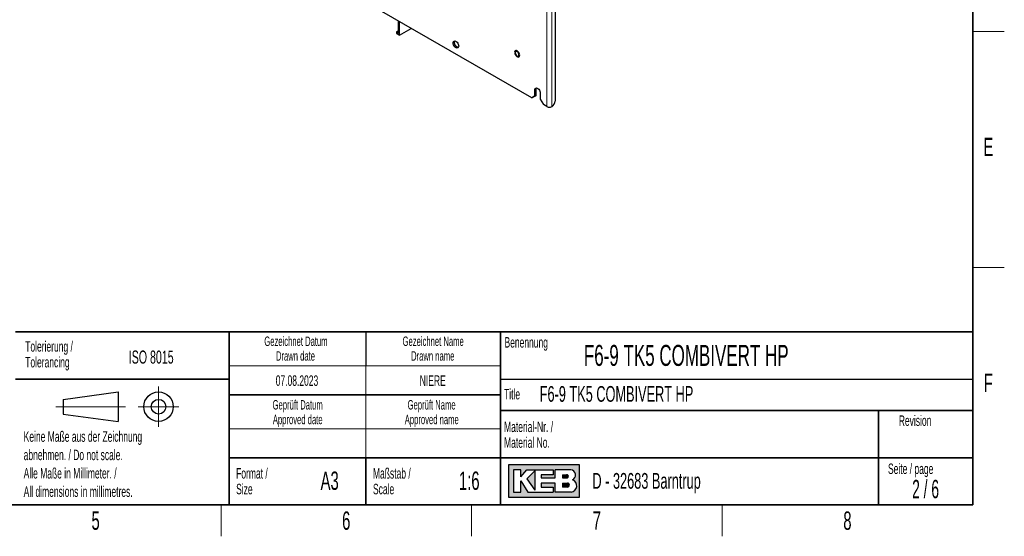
# Paper-space layout 'Blatt2' of a CAD drawing. Header units: millimetres. Extents: x 5 to 418, y 2 to 292.
# Tile 87 of 104: x 226 to 414, y 6 to 105. Entities that reach past the tile are written whole.
import ezdxf

# ---------------------------------------------------------------- set-up
doc = ezdxf.new("R2010")
doc.units = ezdxf.units.MM
doc.layers.add('SLD-0', color=7, linetype='Continuous')
doc.styles.add('SLDTEXTSTYLE0', font='TXT', dxfattribs={"width": 0.605})
doc.styles.add('SLDTEXTSTYLE1', font='TXT', dxfattribs={"width": 0.563})

psp = doc.layouts.new('Blatt2')

# ---------------------------------------------------------------- hatches: boundary and pattern name
at = {"linetype": 'Continuous'}
h = psp.add_hatch(color=7, dxfattribs=at)
h.paths.add_polyline_path([(319.519086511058, 13.45626988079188), (333.083981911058, 13.45626988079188), (333.083981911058, 19.65736492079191), (319.519086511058, 19.65736492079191)], flags=0)
edge = h.paths.add_edge_path(flags=0)
edge.add_arc((331.3188604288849, 15.61738520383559), 1.20464082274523, -81.72003226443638, 70.1709600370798, ccw=False)
edge.add_line((331.4923410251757, 14.42530131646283), (331.480008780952, 14.42519098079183))
edge.add_line((331.480008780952, 14.42519098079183), (328.4331606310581, 14.42519098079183))
edge.add_line((328.4331606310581, 14.42519098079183), (328.4331606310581, 16.16924896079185))
edge.add_line((328.4331606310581, 16.16924896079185), (325.7201815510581, 16.16924896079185))
edge.add_line((325.7201815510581, 16.16924896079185), (325.7201815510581, 15.39411208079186))
edge.add_line((325.7201815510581, 15.39411208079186), (328.0455921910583, 15.39411208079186))
edge.add_line((328.0455921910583, 15.39411208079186), (328.0455921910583, 14.42519098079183))
edge.add_line((328.0455921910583, 14.42519098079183), (323.2009866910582, 14.42519098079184))
edge.add_line((323.2009866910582, 14.42519098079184), (321.8444971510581, 16.55681740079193))
edge.add_line((321.8444971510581, 16.55681740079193), (321.8444971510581, 14.42519098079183))
edge.add_line((321.8444971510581, 14.42519098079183), (320.4880076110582, 14.42519098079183))
edge.add_line((320.4880076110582, 14.42519098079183), (320.4880076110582, 18.68844382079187))
edge.add_line((320.4880076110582, 18.68844382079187), (321.8444971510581, 18.68844382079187))
edge.add_line((321.8444971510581, 18.68844382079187), (321.8444971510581, 17.33195428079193))
edge.add_line((321.8444971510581, 17.33195428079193), (323.0072024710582, 18.68844382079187))
edge.add_line((323.0072024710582, 18.68844382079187), (328.0455921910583, 18.68844382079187))
edge.add_line((328.0455921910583, 18.68844382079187), (328.0455921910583, 17.71952272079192))
edge.add_line((328.0455921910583, 17.71952272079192), (325.7201815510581, 17.71952272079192))
edge.add_line((325.7201815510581, 17.71952272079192), (325.7201815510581, 17.13817006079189))
edge.add_line((325.7201815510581, 17.13817006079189), (328.4331606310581, 17.13817006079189))
edge.add_line((328.4331606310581, 17.13817006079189), (328.4331606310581, 18.68844382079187))
edge.add_line((328.4331606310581, 18.68844382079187), (331.4242487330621, 18.68844382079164))
edge.add_line((331.4242487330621, 18.68844382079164), (331.4256482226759, 18.68844382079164))
edge.add_line((331.4256482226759, 18.68844382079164), (331.4259454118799, 18.68845828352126))
edge.add_arc((331.2860949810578, 17.67430640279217), 1.023749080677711, -64.45894120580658, 82.14849338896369, ccw=False)
psp.add_hatch(color=7, dxfattribs=at).paths.add_polyline_path([(324.5574762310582, 14.81275942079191), (324.557476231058, 18.49465960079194), (323.0072024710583, 16.94438584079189)], flags=0)
h = psp.add_hatch(color=7, dxfattribs=at)
edge = h.paths.add_edge_path(flags=0)
edge.add_line((329.7896501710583, 17.13817006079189), (330.6013652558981, 17.13817006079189))
edge.add_arc((330.6568434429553, 17.42884639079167), 0.2959232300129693, 259.1945394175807, 460.8054605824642)
edge.add_line((330.6013652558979, 17.71952272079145), (329.7896501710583, 17.71952272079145))
edge.add_line((329.7896501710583, 17.71952272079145), (329.7896501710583, 17.13817006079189))
h = psp.add_hatch(color=7, dxfattribs=at)
edge = h.paths.add_edge_path(flags=0)
edge.add_line((329.7896501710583, 15.39411208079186), (330.7588584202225, 15.39411208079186))
edge.add_arc((330.7588584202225, 15.78168052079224), 0.3875684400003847, 270.0000000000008, 450.0000000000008)
edge.add_line((330.7588584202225, 16.16924896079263), (330.7386620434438, 16.16924896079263))
edge.add_line((330.7386620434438, 16.16924896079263), (329.7896501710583, 16.16924896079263))
edge.add_line((329.7896501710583, 16.16924896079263), (329.7896501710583, 15.39411208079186))

# ---------------------------------------------------------------- linework, layer by layer
at = {"color": 7, "linetype": 'Continuous', "lineweight": 18}
for p, q in [((326.8282179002, 87.9608570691), (326.8282179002, 217.9269362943)), ((327.7710269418, 87.9608570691), (327.7710269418, 217.9269362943)), ((298.5241302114, 104.3004590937), (298.5241302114, 101.8934149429)), ((298.1705768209, 102.0975169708), (298.1705768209, 101.9244635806)), ((298.5241302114, 101.8934149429), (298.1705768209, 102.0975169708)), ((298.1705768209, 101.9244635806), (298.7407842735, 101.5952898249)), ((298.5143671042, 102.3363509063), (298.1937356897, 102.1381001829)), ((298.1937356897, 102.1381001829), (298.500155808, 101.9612076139)), ((298.500155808, 101.9612076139), (298.5143671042, 101.9699946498)), ((324.5301208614, 91.1247370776), (324.7658231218, 91.2608050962))]:
    psp.add_line(p, q, dxfattribs=at)
at = {"color": 7, "linetype": 'Continuous', "lineweight": 25}
for p, q in [((323.9408652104, 89.6276902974), (263.9546399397, 124.2570010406)), ((328.4192081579, 123.4432186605), (328.4192081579, 89.015494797)), ((298.5143671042, 104.3060952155), (298.5143671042, 101.9455138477)), ((298.7407842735, 101.5952898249), (298.7407842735, 104.1753873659)), ((298.1608137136, 102.1111237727), (298.1608137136, 101.9380703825)), ((298.5143671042, 102.3483107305), (298.1766169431, 102.1394752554)), ((298.1774817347, 101.909202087), (298.7475686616, 101.5800979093)), ((298.7635389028, 101.5816786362), (300.9986291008, 102.8719612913)), ((324.7658231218, 90.1040389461), (324.1765674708, 89.7637583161)), ((324.5301208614, 89.9679709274), (324.5301208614, 91.1247370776)), ((324.5301208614, 89.9679709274), (324.7658231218, 90.1040389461)), ((324.7658231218, 90.1040389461), (324.7658231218, 91.2608050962)), ((325.5907810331, 90.5124309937), (325.5907810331, 89.3556648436)), ((323.9408652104, 89.6276902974), (324.5301208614, 89.9679709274)), ((324.1765674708, 89.7637583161), (323.9408652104, 89.6276902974)), ((325.5907810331, 89.3556648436), (326.1800366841, 88.3350441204)), ((326.8282179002, 87.9608570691), (326.1800366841, 88.3350441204)), ((327.7710269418, 87.9608570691), (327.8299525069, 87.9948740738))]:
    psp.add_line(p, q, dxfattribs=at)
at = {"color": 7, "linetype": 'Continuous', "lineweight": 25, "flags": 128}
for points in [[(310.034431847, 99.4929202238), (310.0129497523, 99.3327869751), (309.9502438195, 99.2104294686), (309.8513941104, 99.1357603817), (309.7244088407, 99.1148289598), (309.5795756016, 99.1493309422), (309.4286279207, 99.2364711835), (309.2837946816, 99.3691900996), (309.1568094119, 99.5367355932), (309.0579597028, 99.7255341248), (308.99525377, 99.9202903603), (308.9737716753, 100.1052263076), (308.99525377, 100.2653595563), (309.0579597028, 100.3877170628), (309.1568094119, 100.4623861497), (309.2837946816, 100.4833175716), (309.4286279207, 100.4488155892), (309.5795756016, 100.3616753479), (309.7244088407, 100.2289564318), (309.8513941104, 100.0614109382), (309.9502438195, 99.8726124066), (310.0129497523, 99.6778561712), (310.034431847, 99.4929202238)], [(309.9779272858, 99.2504747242), (309.9601111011, 99.2508969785), (309.8152778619, 99.2853989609), (309.6643301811, 99.3725392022), (309.519496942, 99.5052581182), (309.3925116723, 99.6728036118), (309.2936619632, 99.8616021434), (309.2309560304, 100.0563583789), (309.2094739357, 100.2412943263), (309.2309560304, 100.401427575), (309.2659784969, 100.4837398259)], [(321.1713636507, 98.5889658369), (321.0289410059, 98.6463956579), (320.8991732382, 98.6491445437), (320.793590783, 98.5969682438), (320.721575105, 98.4945028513), (320.6895251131, 98.3508528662), (320.7002885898, 98.1787822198), (320.752909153, 97.9935801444), (320.8427112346, 97.8117026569), (320.9617155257, 97.6493103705), (321.0993479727, 97.5208325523), (321.2433793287, 97.4376850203), (321.3810117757, 97.4072557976), (321.5000160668, 97.4322486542), (321.5898181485, 97.5104428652), (321.6424387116, 97.6348905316), (321.6532021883, 97.7945339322), (321.6211521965, 97.9751880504), (321.5491365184, 98.1608009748), (321.4435540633, 98.3348801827), (321.3137862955, 98.4819579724), (321.1713636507, 98.5889658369)], [(320.8178102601, 98.2350983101), (320.8391321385, 98.083152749), (320.9005260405, 97.9249163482), (320.9945869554, 97.779474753), (321.1099697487, 97.6643703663), (321.2327575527, 97.5934864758), (321.348140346, 97.575372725), (321.4422012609, 97.6122138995), (321.5035951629, 97.6995664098), (321.5249170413, 97.8268942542), (321.5035951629, 97.9788398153), (321.4422012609, 98.1370762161), (321.348140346, 98.2825178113), (321.2327575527, 98.397622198), (321.1099697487, 98.4685060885), (320.9945869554, 98.4866198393), (320.9005260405, 98.4497786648), (320.8391321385, 98.3624261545), (320.8178102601, 98.2350983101)], [(324.5301208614, 91.1247370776), (324.5516029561, 91.2848703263), (324.6143088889, 91.4072278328), (324.713158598, 91.4818969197), (324.8401438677, 91.5028283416), (324.9849771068, 91.4683263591), (325.1359247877, 91.3811861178), (325.2807580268, 91.2484672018), (325.4077432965, 91.0809217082), (325.5065930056, 90.8921231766), (325.5692989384, 90.6973669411), (325.5907810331, 90.5124309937)], [(324.7658231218, 91.2608050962), (324.7873052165, 91.4209383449), (324.822327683, 91.5032505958)]]:
    psp.add_lwpolyline(points, dxfattribs=at)
at = {"color": 7, "linetype": 'Continuous', "lineweight": 25}
for centre, radius, start, end in [((298.1941470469, 102.1111237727), 0.0333333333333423, 121.7290602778, 180), ((298.1941470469, 101.9380703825), 0.0333333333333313, 180, 240.0026882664), ((327.1398614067, 89.0737121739), 1.280670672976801, 302.60547834, 357.3945215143), ((327.299622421, 88.8706644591), 1.024681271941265, 242.6096722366, 297.3903277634)]:
    psp.add_arc(centre, radius, start, end, dxfattribs=at)
at = {"color": 7, "linetype": 'Continuous', "lineweight": 18}
for centre, radius, start, end in [((298.1772077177, 102.112580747), 0.016458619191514, 185.0786699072, 246.2414710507), ((298.1772077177, 101.9395273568), 0.0164586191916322, 185.0786699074, 246.2414710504), ((298.1869419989, 101.9226750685), 0.0164626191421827, 173.7630305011, 234.9247891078), ((298.2218796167, 102.095140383), 0.0513578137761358, 123.2297058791, 177.3476850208), ((298.1840290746, 102.1245053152), 0.0167044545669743, 54.4734995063, 116.3415921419), ((298.5103771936, 101.9766134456), 0.0184882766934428, 236.4367169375, 282.4629115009)]:
    psp.add_arc(centre, radius, start, end, dxfattribs=at)
for major_axis, ratio, start_param, end_param in [((-0.04892438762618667, 0.05312343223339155), 0.3689626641, 6.218040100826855, 7.77138313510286), ((-0.02154638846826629, 0.06893313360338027), 0.3689593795, 0.8679505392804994, 1.653348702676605)]:
    psp.add_ellipse((298.5477004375, 101.9070217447), major_axis=major_axis, ratio=ratio, start_param=start_param, end_param=end_param, dxfattribs=at)
at = {"color": 7, "linetype": 'Continuous', "lineweight": 25}
psp.add_ellipse((298.7639430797, 101.6091341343), major_axis=(0.01623582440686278, 0.02911486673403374), ratio=0.5672183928, start_param=2.347685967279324, end_param=3.901029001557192, dxfattribs=at)
at = {"layer": 'SLD-0', "lineweight": 35}
for p, q in [((408, 12), (408, 282.5)), ((225.616731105, 45), (266.3304509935, 45)), ((266.3304509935, 12), (266.3304509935, 45)), ((266.3304509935, 45), (266.3304509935, 12)), ((318, 45), (266.3304509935, 45)), ((318, 45), (318, 12)), ((318, 45), (318, 40.1053465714)), ((318, 45), (408, 45)), ((318, 45), (318, 12)), ((408, 45), (408, 12)), ((225.616731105, 36), (266.3304509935, 36)), ((266.3304509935, 33), (318, 33)), ((408, 30), (318, 30)), ((390, 12), (390, 30)), ((266.3304509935, 21), (318, 21)), ((292.3304509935, 21), (292.3304509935, 12)), ((318, 21), (390, 21)), ((390, 21), (408, 21)), ((26, 12), (408, 12)), ((225.616731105, 12), (266.3304509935, 12)), ((266.3304509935, 12), (318, 12)), ((408, 12), (318, 12))]:
    psp.add_line(p, q, dxfattribs=at)
at = {"layer": 'SLD-0', "lineweight": 18}
for p, q in [((408, 102.25), (414, 102.25)), ((408, 57.25), (414, 57.25)), ((266.3304509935, 38.5), (318, 38.5)), ((292.3304509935, 38.5), (292.3304509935, 33)), ((252.8396209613, 34.5746449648), (252.8396209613, 26.8746449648)), ((292.3304509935, 33), (292.3304509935, 26.5)), ((233.2396209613, 30.7246449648), (246.5396209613, 30.7246449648)), ((248.9896209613, 30.7246449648), (256.6896209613, 30.7246449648)), ((266.3304509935, 26.5), (318, 26.5)), ((292.3304509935, 26.5), (292.3304509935, 21)), ((264.75, 6), (264.75, 12)), ((312.5, 6), (312.5, 12)), ((360.25, 6), (360.25, 12))]:
    psp.add_line(p, q, dxfattribs=at)
at = {"layer": 'SLD-0'}
for p, q in [((292.3304509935, 45), (292.3304509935, 38.5)), ((318, 36), (408, 36)), ((331.4242487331, 18.6884438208), (331.4256482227, 18.6884438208)), ((331.4256482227, 18.6884438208), (331.4259454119, 18.6884582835)), ((331.480008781, 14.4251909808), (331.4923410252, 14.4253013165))]:
    psp.add_line(p, q, dxfattribs=at)
at = {"layer": 'SLD-0', "lineweight": 25}
for p, q in [((234.6396209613, 32.1246449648), (245.1396209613, 33.5246449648)), ((234.6396209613, 32.1246449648), (234.6396209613, 29.3246449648)), ((245.1396209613, 33.5246449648), (245.1396209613, 27.9246449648)), ((234.6396209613, 29.3246449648), (245.1396209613, 27.9246449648))]:
    psp.add_line(p, q, dxfattribs=at)
at = {"layer": 'SLD-0', "linetype": 'Continuous'}
for p, q in [((333.0839819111, 19.6573649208), (319.5190865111, 19.6573649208)), ((319.5190865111, 19.6573649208), (319.5190865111, 13.4562698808)), ((333.0839819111, 13.4562698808), (333.0839819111, 19.6573649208)), ((321.8444971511, 18.6884438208), (320.4880076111, 18.6884438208)), ((320.4880076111, 18.6884438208), (320.4880076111, 14.4251909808)), ((321.8444971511, 17.3319542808), (323.0072024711, 18.6884438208)), ((321.8444971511, 17.3319542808), (321.8444971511, 18.6884438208)), ((323.0072024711, 18.6884438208), (328.0455921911, 18.6884438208)), ((324.5574762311, 18.4946596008), (323.0072024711, 16.9443858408)), ((323.0072024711, 16.9443858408), (324.5574762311, 14.8127594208)), ((324.5574762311, 18.4946596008), (324.5574762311, 14.8127594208)), ((325.7201815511, 17.7195227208), (325.7201815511, 17.1381700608)), ((328.0455921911, 17.7195227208), (325.7201815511, 17.7195227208)), ((325.7201815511, 17.1381700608), (328.4331606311, 17.1381700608)), ((328.0455921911, 18.6884438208), (328.0455921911, 17.7195227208)), ((331.4242487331, 18.6884438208), (328.4331606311, 18.6884438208)), ((328.4331606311, 17.1381700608), (328.4331606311, 18.6884438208)), ((329.7896501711, 17.7195227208), (330.6013652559, 17.7195227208)), ((329.7896501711, 17.7195227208), (329.7896501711, 17.1381700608)), ((329.7896501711, 17.1381700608), (330.6013652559, 17.1381700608)), ((331.4242487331, 18.6884438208), (331.4256482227, 18.6884438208)), ((331.4256482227, 18.6884438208), (331.4259454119, 18.6884582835)), ((321.8444971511, 14.4251909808), (321.8444971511, 16.5568174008)), ((321.8444971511, 16.5568174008), (323.2009866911, 14.4251909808)), ((325.7201815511, 16.1692489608), (325.7201815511, 15.3941120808)), ((328.4331606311, 16.1692489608), (325.7201815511, 16.1692489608)), ((325.7201815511, 15.3941120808), (328.0455921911, 15.3941120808)), ((328.0455921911, 15.3941120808), (328.0455921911, 14.4251909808)), ((328.4331606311, 14.4251909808), (328.4331606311, 16.1692489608)), ((329.7896501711, 16.1692489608), (330.7588584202, 16.1692489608)), ((329.7896501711, 16.1692489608), (329.7896501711, 15.3941120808)), ((330.7588584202, 15.3941120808), (329.7896501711, 15.3941120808)), ((330.7386620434, 16.1692489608), (330.7588584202, 16.1692489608)), ((319.5190865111, 13.4562698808), (333.0839819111, 13.4562698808)), ((320.4880076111, 14.4251909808), (321.8444971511, 14.4251909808)), ((323.2009866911, 14.4251909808), (328.0455921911, 14.4251909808)), ((331.480008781, 14.4251909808), (328.4331606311, 14.4251909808)), ((331.480008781, 14.4251909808), (331.4923410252, 14.4253013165))]:
    psp.add_line(p, q, dxfattribs=at)
at = {"layer": 'SLD-0', "lineweight": 25}
for radius in [2.799999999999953, 1.399999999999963]:
    psp.add_circle((252.8396209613, 30.7246449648), radius, dxfattribs=at)
at = {"layer": 'SLD-0', "linetype": 'Continuous'}
for centre, radius, start, end in [((330.656843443, 17.4288463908), 0.2959232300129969, 259.1945394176, 100.8054605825), ((331.2860949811, 17.6743064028), 1.023749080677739, 295.5410587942, 82.148493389), ((330.7588584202, 15.7816805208), 0.3875684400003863, 270, 90), ((331.3188604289, 15.6173852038), 1.204640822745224, 278.2799677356, 70.1709600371)]:
    psp.add_arc(centre, radius, start, end, dxfattribs=at)

# ---------------------------------------------------------------- texts
at = {"layer": 'SLD-0'}
for s, insert, char_height, attachment_point, style in [('E', (410.9815679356, 82.0010772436), 3.5, 2, 'SLDTEXTSTYLE0'), ('Tolerierung /', (227.4390961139, 43.2172116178), 2, 1, 'SLDTEXTSTYLE0'), ('Gezeichnet Datum', (279.0254468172, 44.103942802), 1.8, 2, 'SLDTEXTSTYLE0'), ('Gezeichnet Name', (305.1708434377, 44.1039425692), 1.8, 2, 'SLDTEXTSTYLE0'), ('Benennung', (318.7636716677, 43.9908879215), 2, 1, 'SLDTEXTSTYLE0'), ('ISO 8015', (247.1715762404, 41.4342036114), 2.5, 1, 'SLDTEXTSTYLE0'), ('Drawn date', (278.9302899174, 41.3039429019), 1.8, 2, 'SLDTEXTSTYLE0'), ('Drawn name', (305.0870934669, 41.303942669), 1.8, 2, 'SLDTEXTSTYLE0'), ('F6-9 TK5 COMBIVERT HP', (333.8826865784, 42.5045192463), 4, 1, 'SLDTEXTSTYLE0'), ('Tolerancing', (227.4390961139, 40.2172115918), 2, 1, 'SLDTEXTSTYLE0'), ('07.08.2023', (279.2203041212, 36.6989570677), 2, 2, 'SLDTEXTSTYLE0'), ('NIERE', (305.0875444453, 36.6989570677), 2, 2, 'SLDTEXTSTYLE0'), ('F', (410.9536166, 37.0010772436), 3.5, 2, 'SLDTEXTSTYLE0'), ('Title', (318.6797653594, 34.1107265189), 2, 1, 'SLDTEXTSTYLE0'), ('F6-9 TK5 COMBIVERT HP', (325.4718701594, 34.6564983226), 3, 1, 'SLDTEXTSTYLE0'), ('Geprüft Datum', (279.349366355, 31.9851255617), 1.8, 2, 'SLDTEXTSTYLE0'), ('Geprüft Name', (304.8761939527, 31.9851255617), 1.8, 2, 'SLDTEXTSTYLE0'), ('Approved date', (279.3620221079, 29.1851256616), 1.8, 2, 'SLDTEXTSTYLE0'), ('Approved name', (304.900256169, 29.1851256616), 1.8, 2, 'SLDTEXTSTYLE0'), ('Revision', (393.8965220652, 29.0591225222), 2, 1, 'SLDTEXTSTYLE0'), ('Material-Nr. /', (318.6797653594, 27.8878268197), 2, 1, 'SLDTEXTSTYLE0'), ('Keine Maße aus der Zeichnung', (227.1404191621, 26.0307047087), 2, 1, 'SLDTEXTSTYLE0'), ('Material No.', (318.6797653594, 24.8878267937), 2, 1, 'SLDTEXTSTYLE0'), ('abnehmen. / Do not scale.', (227.1404191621, 22.5307046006), 2, 1, 'SLDTEXTSTYLE0'), ('Alle Maße in Millimeter. /', (227.1404191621, 19.0307044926), 2, 1, 'SLDTEXTSTYLE0'), ('Format /', (267.6250939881, 19.0115942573), 2, 1, 'SLDTEXTSTYLE0'), ('Maßstab /', (293.7028556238, 19.0115944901), 2, 1, 'SLDTEXTSTYLE0'), ('Seite / page', (391.8390568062, 19.8830679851), 2, 1, 'SLDTEXTSTYLE0'), ('A3', (285.4514616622, 18.3608999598), 3.5, 2, 'SLDTEXTSTYLE0'), ('1:6', (312.0470038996, 18.3609001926), 3.5, 2, 'SLDTEXTSTYLE0'), ('D - 32683 Barntrup', (335.5202035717, 18.0786992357), 3, 1, 'SLDTEXTSTYLE0'), ('2 / 6', (399.0033791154, 16.7706515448), 3.5, 2, 'SLDTEXTSTYLE1'), ('All dimensions in millimetres.', (227.1404191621, 15.5307043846), 2, 1, 'SLDTEXTSTYLE0'), ('Size', (267.6250939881, 16.0115942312), 2, 1, 'SLDTEXTSTYLE0'), ('Scale', (293.7028556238, 16.011594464), 2, 1, 'SLDTEXTSTYLE0'), ('5', (240.8527123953, 10.7429955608), 3.5, 2, 'SLDTEXTSTYLE0'), ('6', (288.6027123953, 10.7429955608), 3.5, 2, 'SLDTEXTSTYLE0'), ('7', (336.3527123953, 10.7429955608), 3.5, 2, 'SLDTEXTSTYLE0'), ('8', (384.1027123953, 10.7429955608), 3.5, 2, 'SLDTEXTSTYLE0')]:
    psp.add_mtext(s, dxfattribs=dict(at, insert=insert, char_height=char_height, attachment_point=attachment_point, style=style))

doc.saveas('drawing.dxf')
